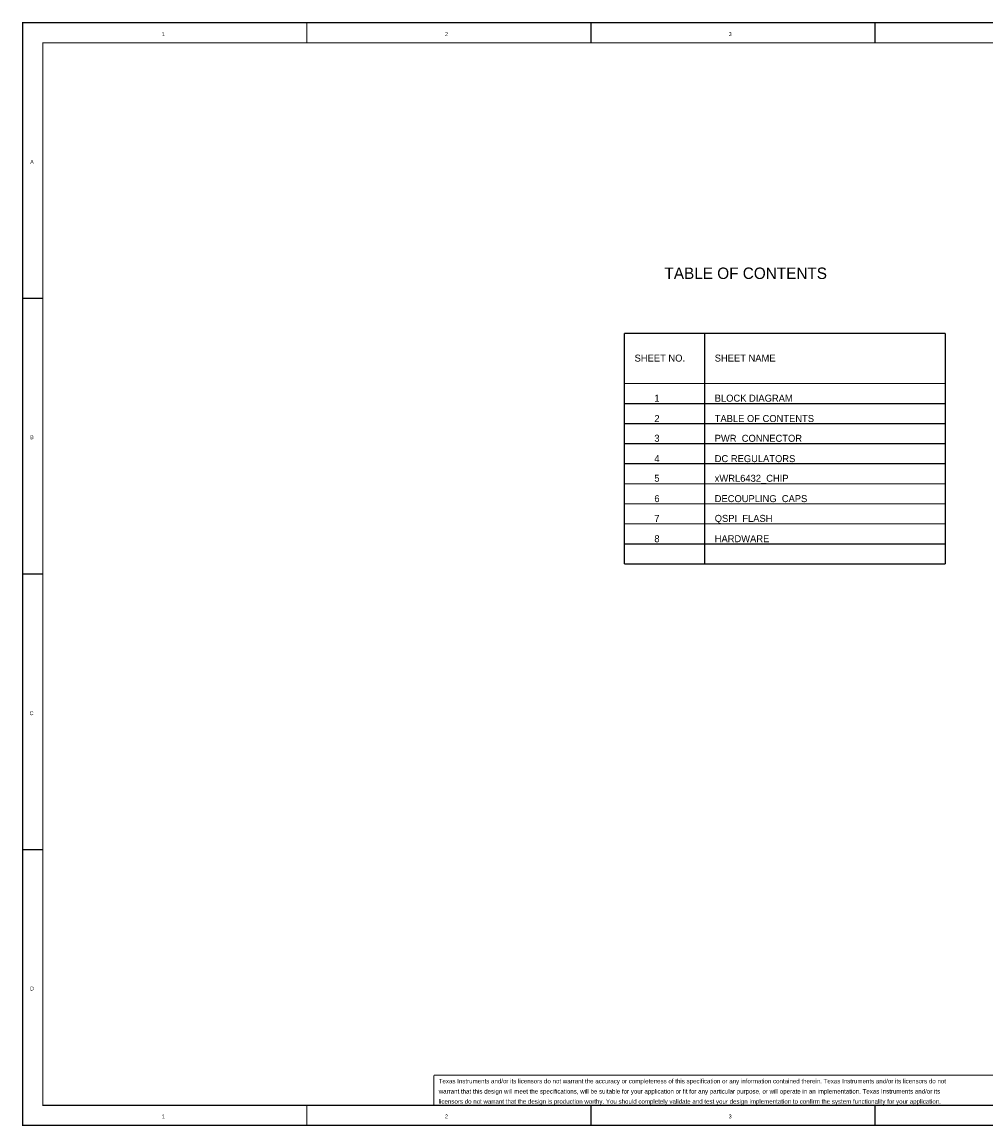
# Model space of a CAD drawing. Header units: inches. Extents: x 0 to 17, y 0 to 11.
# Tile 1 of 2: x 0 to 9.6, y 0 to 11. Entities that reach past the tile are written whole.
import ezdxf

# ---------------------------------------------------------------- set-up
doc = ezdxf.new("R2010")
doc.units = ezdxf.units.IN
doc.header["$MEASUREMENT"] = 0
doc.layers.add('Sheet', color=255, linetype='Continuous')

msp = doc.modelspace()

# ---------------------------------------------------------------- linework, layer by layer
at = {"layer": 'Sheet'}
for points in [[(0.001, 11, 0.0118, 0.0118, 0), (17, 11, 0.0118, 0.0118, 0), (17, 0, 0.0118, 0.0118, 0), (0.001, 0, 0.0118, 0.0118, 0), (0.001, 11, 0.0118, 0.0118, 0)], [(0.001, 11, 0.0039, 0.0039, 0), (0.001, 0, 0.0039, 0.0039, 0), (17, 0, 0.0039, 0.0039, 0), (17, 11, 0.0039, 0.0039, 0), (0.001, 11, 0.0039, 0.0039, 0), (0.001, 11, 0.0039, 0.0039, 0)], [(0.201, 10.799, 0.0118, 0.0118, 0), (16.8, 10.799, 0.0118, 0.0118, 0), (16.8, 0.2, 0.0118, 0.0118, 0), (0.201, 0.2, 0.0118, 0.0118, 0), (0.201, 10.799, 0.0118, 0.0118, 0)], [(0.201, 10.799, 0.0039, 0.0039, 0), (0.201, 0.2, 0.0039, 0.0039, 0), (16.8, 0.2, 0.0039, 0.0039, 0), (16.8, 10.799, 0.0039, 0.0039, 0), (0.201, 10.799, 0.0039, 0.0039, 0), (0.201, 10.799, 0.0039, 0.0039, 0)]]:
    msp.add_lwpolyline(points, format="xyseb", close=True, dxfattribs=at)
for points in [[(0.001, 11, 0.0118, 0.0118, 0), (0.201, 11, 0.0118, 0.0118, 0)], [(2.834, 11, 0.0118, 0.0118, 0), (2.834, 10.8, 0.0118, 0.0118, 0)], [(5.667, 11, 0.0118, 0.0118, 0), (5.667, 10.8, 0.0118, 0.0118, 0)], [(8.5, 11, 0.0118, 0.0118, 0), (8.5, 10.8, 0.0118, 0.0118, 0)], [(0.001, 8.25, 0.0118, 0.0118, 0), (0.201, 8.25, 0.0118, 0.0118, 0)], [(9.2, 7.9, 0.0118, 0.0118, 0), (6, 7.9, 0.0118, 0.0118, 0)], [(6, 7.9, 0.0118, 0.0118, 0), (6, 5.6, 0.0118, 0.0118, 0)], [(6.8, 7.9, 0.0118, 0.0118, 0), (6.8, 5.6, 0.0118, 0.0118, 0)], [(9.2, 5.6, 0.0118, 0.0118, 0), (9.2, 7.9, 0.0118, 0.0118, 0)], [(6, 7.4, 0.0118, 0.0118, 0), (9.2, 7.4, 0.0118, 0.0118, 0)], [(6, 7.2, 0.0118, 0.0118, 0), (9.2, 7.2, 0.0118, 0.0118, 0)], [(6, 7, 0.0118, 0.0118, 0), (9.2, 7, 0.0118, 0.0118, 0)], [(6, 6.8, 0.0118, 0.0118, 0), (9.2, 6.8, 0.0118, 0.0118, 0)], [(6, 6.6, 0.0118, 0.0118, 0), (9.2, 6.6, 0.0118, 0.0118, 0)], [(6, 6.4, 0.0118, 0.0118, 0), (9.2, 6.4, 0.0118, 0.0118, 0)], [(6, 6.2, 0.0118, 0.0118, 0), (9.2, 6.2, 0.0118, 0.0118, 0)], [(6, 6, 0.0118, 0.0118, 0), (9.2, 6, 0.0118, 0.0118, 0)], [(6, 5.8, 0.0118, 0.0118, 0), (9.2, 5.8, 0.0118, 0.0118, 0)], [(6, 5.6, 0.0118, 0.0118, 0), (9.2, 5.6, 0.0118, 0.0118, 0)], [(6, 5.6, 0.0118, 0.0118, 0), (9.2, 5.6, 0.0118, 0.0118, 0)], [(0.001, 5.5, 0.0118, 0.0118, 0), (0.201, 5.5, 0.0118, 0.0118, 0)], [(0.001, 2.75, 0.0118, 0.0118, 0), (0.201, 2.75, 0.0118, 0.0118, 0)], [(4.101, 0.5, 0.0118, 0.0118, 0), (11.6, 0.5, 0.0118, 0.0118, 0)], [(4.101, 0.5, 0.0118, 0.0118, 0), (4.101, 0.2, 0.0118, 0.0118, 0)], [(2.834, 0, 0.0118, 0.0118, 0), (2.834, 0.2, 0.0118, 0.0118, 0)], [(5.667, 0, 0.0118, 0.0118, 0), (5.667, 0.2, 0.0118, 0.0118, 0)], [(8.5, 0, 0.0118, 0.0118, 0), (8.5, 0.2, 0.0118, 0.0118, 0)]]:
    msp.add_lwpolyline(points, format="xyseb", dxfattribs=at)

# ---------------------------------------------------------------- texts
for s, height, p in [('1', 0.0381, (1.389, 10.867)), ('2', 0.0381, (4.212, 10.867)), ('3', 0.0381, (7.041, 10.867)), ('A', 0.0381, (0.076, 9.592)), ('TABLE OF CONTENTS', 0.11419, (6.4, 8.443)), ('SHEET NO.', 0.0698, (6.102, 7.619)), ('SHEET NAME', 0.0698, (6.901, 7.619)), ('1', 0.0698, (6.299, 7.219)), ('BLOCK DIAGRAM', 0.06978, (6.901, 7.219)), ('2', 0.0698, (6.299, 7.016)), ('TABLE OF CONTENTS', 0.06978, (6.901, 7.016)), ('B', 0.0381, (0.076, 6.845)), ('3', 0.0698, (6.299, 6.819)), ('PWR_CONNECTOR', 0.06978, (6.901, 6.819)), ('4', 0.0698, (6.299, 6.616)), ('DC REGULATORS', 0.06978, (6.901, 6.616)), ('5', 0.0698, (6.299, 6.42)), ('xWRL6432_CHIP', 0.06978, (6.901, 6.42)), ('6', 0.0698, (6.299, 6.217)), ('DECOUPLING_CAPS', 0.06978, (6.901, 6.217)), ('7', 0.0698, (6.299, 6.02)), ('QSPI_FLASH', 0.0698, (6.901, 6.02)), ('8', 0.0698, (6.299, 5.817)), ('HARDWARE', 0.0698, (6.901, 5.817)), ('C', 0.0381, (0.07, 4.092)), ('D', 0.0381, (0.076, 1.345)), ('Texas Instruments and/or its licensors do not warrant the accuracy or completeness of this specification or any information contained therein. Texas Instruments and/or its licensors do not ', 0.044406, (4.149, 0.419)), ('warrant that this design will meet the specifications, will be suitable for your application or fit for any particular purpose, or will operate in an implementation. Texas Instruments and/or its ', 0.044406, (4.149, 0.317)), ('licensors do not warrant that the design is production worthy. You should completely validate and test your design implementation to confirm the system functionality for your application.', 0.044406, (4.149, 0.216)), ('1', 0.0381, (1.389, 0.07)), ('2', 0.0381, (4.212, 0.07)), ('3', 0.0381, (7.041, 0.07))]:
    msp.add_text(s, height=height, dxfattribs=at).set_placement(p)

doc.saveas('drawing.dxf')
